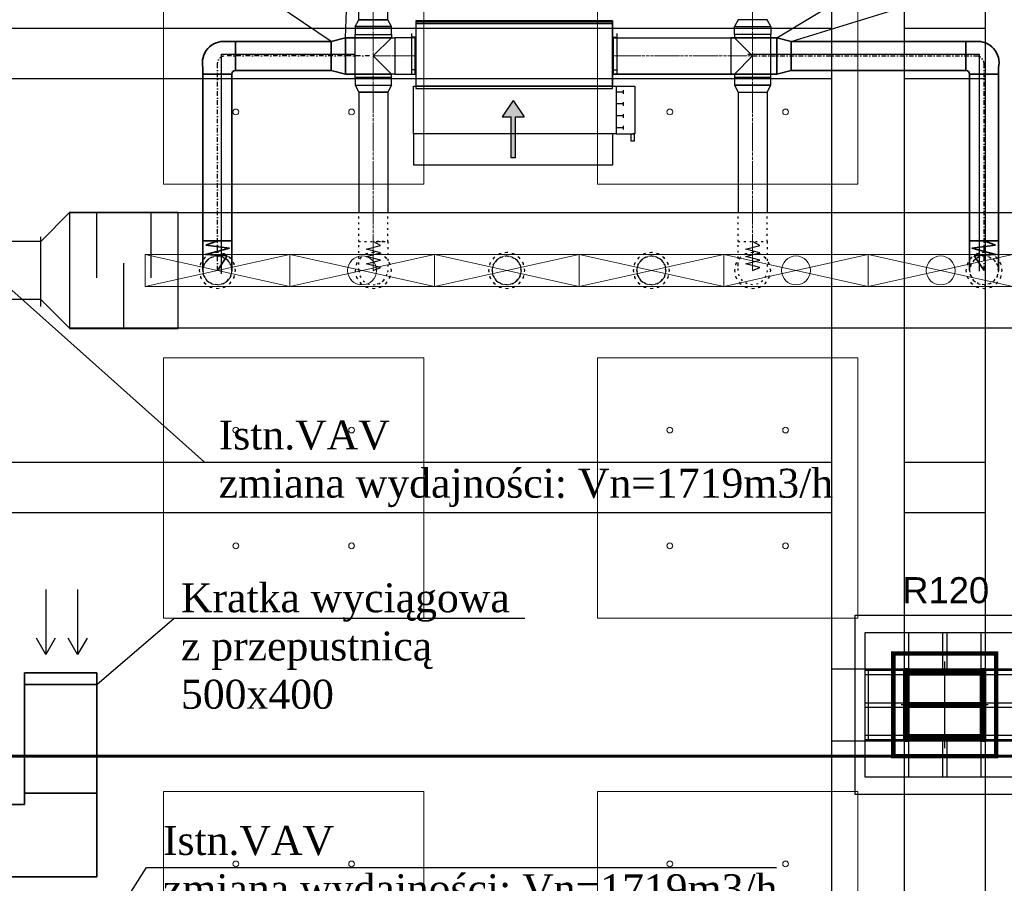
# Model space of a CAD drawing. Header units: centimetres. Extents: x -228435 to 46820, y -89367 to 152985.
# Tile 147 of 256: x -40934 to -34128, y 39766 to 45738. Entities that reach past the tile are written whole.
import ezdxf

# ---------------------------------------------------------------- set-up
doc = ezdxf.new("R2010")
doc.units = ezdxf.units.CM
doc.header["$LTSCALE"] = 50
doc.header["$PDMODE"] = 35
doc.header["$PDSIZE"] = 0.1
for name, pattern in [('01-103-Went PP_poziom-0_5$0$DASHDOT', [25.4, 12.7, -6.35, 0, -6.35]), ('CADVENT_CENTERLINE', [9.9, 7.4, -1, 0.5, -1]), ('CADVENT_HIDDEN', [0.8, 0.25, -0.55]), ('Kondygnacja  -0_5$0$HIDDEN', [9.525, 6.35, -3.175]), ('Kondygnacja  -0_5$0$HIDDEN2', [4.7625, 3.175, -1.5875]), ('Osie rzutów$0$DASHDOT2', [12.7, 6.35, -3.175, 0, -3.175])]:
    doc.linetypes.add(name, pattern=pattern)
doc.layers.get('0').update_dxf_attribs({"color": 8})
doc.layers.get('DEFPOINTS').update_dxf_attribs({"color": 8})
for name, color, linetype in [('01-103-Went PP_poziom-0_5$0$L_Nawiew', 250, 'Continuous'), ('bgde-nawiewEXP', 250, 'Continuous'), ('bgde-nawiewHIDDEN', 250, 'Continuous'), ('bgde-wywiewSOL', 5, 'Continuous'), ('bgde_redukcja', 250, 'Continuous'), ('bgde_tlumik', 250, 'Continuous'), ('bgde_VAV', 7, 'Continuous'), ('IS_zmiany 2024', 3, 'Continuous'), ('Kondygnacja  -0_5$0$ARCH_INFO_ODPORNOŚĆ OGNIOWA', 8, 'Continuous'), ('Kondygnacja  -0_5$0$ARCH_KONSTR_POWYŻEJ RZUTU', 8, 'Kondygnacja  -0_5$0$HIDDEN'), ('Kondygnacja  -0_5$0$ARCH_KONSTR_POWYŻEJ RZUTU_IST', 8, 'Kondygnacja  -0_5$0$HIDDEN2'), ('Kondygnacja  -0_5$0$ARCH_KONSTRUKCJA_NIEWIDOCZNA', 8, 'Continuous'), ('Kondygnacja  -0_5$0$ARCH_OKŁADZINA', 8, 'Continuous'), ('Kondygnacja  -0_5$0$ARCH_SŁUPY', 8, 'Continuous'), ('Osie rzutów$0$ARCH_INFO_OSIE_IST', 8, 'Osie rzutów$0$DASHDOT2'), ('Osie rzutów$0$ARCH_INFO_OSIE_OPISY_IST', 8, 'Continuous')]:
    doc.layers.add(name, color=color, linetype=linetype)
for name, color, linetype, lineweight in [('bgde-nawiewCEN', 7, 'Continuous', 13), ('bgde_nawiewnik', 11, 'Continuous', 5), ('Kondygnacja  -0_5$0$ARCH_INFO_WYMIARY', 8, 'Continuous', 9), ('SU Lampy kwadratowe  -05$0$ARCH_SUFITY_PODWIESZANE', 8, 'Continuous', 9)]:
    doc.layers.add(name, color=color, linetype=linetype, lineweight=lineweight)
doc.styles.add('Kondygnacja  -0_5$0$Arial', font='ARIAL.TTF')
doc.styles.add('Kondygnacja  -0_5$0$Romans', font='Romans.shx', dxfattribs={"width": 0.7})
doc.dimstyles.new('Kondygnacja  -0_5$0$Wymiary 1-100', dxfattribs={"dimtxt": 12, "dimasz": 10, "dimexe": 5, "dimexo": 0, "dimgap": 4, "dimtad": 1, "dimrnd": 0.5, "dimzin": 12, "dimdsep": 46, "dimtxsty": 'Kondygnacja  -0_5$0$Romans', "dimblk": 'Kondygnacja  -0_5$0$_Oblique', "dimcen": 10, "dimdle": 10, "dimclrt": 55, "dimazin": 0, "dimtfac": 1, "dimtmove": 1, "dimatfit": 3, "dimfxl": 8, "dimfxlon": 1, "dimtolj": 1, "dimtzin": 0, "dimarcsym": 0})
pattern_1 = [(45, (-1133.3117, -3177.9858), (-0.6735192, 0.6735192), [])]

# ---------------------------------------------------------------- blocks, each defined once
blk = doc.blocks.new('Osie rzutów')
at = {"layer": 'Osie rzutów$0$ARCH_INFO_OSIE_IST', "ltscale": 10}
for p, q in [((8060, 12510), (8060, 4623.26)), ((8660, 12510), (8660, 4623.26)), ((8660, 8570), (8660, 8630)), ((4436.04, 8600), (15156.54, 8600)), ((8690, 8600), (8630, 8600))]:
    blk.add_line(p, q, dxfattribs=at)
blk = doc.blocks.new('SU Lampy kwadratowe  -05$0$moduł sufitu')
at = {"layer": 'SU Lampy kwadratowe  -05$0$ARCH_SUFITY_PODWIESZANE'}
for points in [[(60, -60), (240, -60), (240, -240), (60, -240)], [(360, -60), (540, -60), (540, -240), (360, -240)], [(60, -360), (240, -360), (240, -540), (60, -540)], [(360, -360), (540, -360), (540, -540), (360, -540)]]:
    blk.add_lwpolyline(points, close=True, dxfattribs=at)
for centre in [(110, -110), (190, -110), (410, -110), (490, -110), (110, -190), (190, -190), (410, -190), (490, -190), (110, -410), (190, -410), (410, -410), (490, -410), (110, -490), (190, -490), (410, -490), (490, -490)]:
    blk.add_circle(centre, 2, dxfattribs=at)
blk = doc.blocks.new('SU Lampy kwadratowe  -05')
at = {"layer": 'SU Lampy kwadratowe  -05$0$ARCH_SUFITY_PODWIESZANE'}
for p in [(8060, 9200), (8060, 8600)]:
    blk.add_blockref('SU Lampy kwadratowe  -05$0$moduł sufitu', p, dxfattribs=at)
blk = doc.blocks.new('Kondygnacja  -0_5$0$_Oblique')
at = {"color": 0, "linetype": 'ByBlock', "lineweight": -2}
blk.add_line((-0.5, -0.5), (0.5, 0.5), dxfattribs=at)
blk = doc.blocks.new('*D148')
at = {"layer": 'DEFPOINTS', "color": 0}
for p in [(-59190, 47690), (5862.4, 47690), (6190, 43700)]:
    blk.add_point(p, dxfattribs=at)
at = {"layer": 'Kondygnacja  -0_5$0$ARCH_INFO_WYMIARY', "color": 0, "lineweight": -2}
for p, q in [((5854.4, 47690), (5867.4, 47690)), ((5862.4, 43690), (5862.4, 47700)), ((5870.4, 43700), (5857.4, 43700))]:
    blk.add_line(p, q, dxfattribs=at)
at = {"layer": 'Kondygnacja  -0_5$0$ARCH_INFO_WYMIARY', "color": 0, "lineweight": -2, "xscale": 10, "yscale": 10, "zscale": 10}
for p, rotation in [((5862.4, 47690), 90), ((5862.4, 43700), 270)]:
    blk.add_blockref('Kondygnacja  -0_5$0$_Oblique', p, dxfattribs=dict(at, rotation=rotation))
at = {"layer": 'Kondygnacja  -0_5$0$ARCH_INFO_WYMIARY', "color": 55, "insert": (5852.4, 45695), "char_height": 12, "attachment_point": 5, "rotation": 90, "style": 'Kondygnacja  -0_5$0$Romans'}
blk.add_mtext('\\A1;3990', dxfattribs=at)
blk = doc.blocks.new('Kondygnacja  -0_5$0$słup_kwadrat')
at = {"layer": 'Kondygnacja  -0_5$0$ARCH_SŁUPY', "lineweight": 40}
h = blk.add_hatch(dxfattribs=at)
h.set_pattern_fill('ANSI31', color=256, scale=0.3, style=0)
h.set_pattern_definition(pattern_1)
h.paths.add_polyline_path([(36, 34), (39, 34), (39, 84), (36, 84)])
h = blk.add_hatch(dxfattribs=at)
h.set_pattern_fill('ANSI31', color=256, scale=0.3, style=0)
h.set_pattern_definition(pattern_1)
h.paths.add_polyline_path([(89, 80), (89, 83), (39, 83), (39, 80)])
h = blk.add_hatch(dxfattribs=at)
h.set_pattern_fill('ANSI31', color=256, scale=0.3, style=0)
h.set_pattern_definition(pattern_1)
h.paths.add_polyline_path([(89, 34), (92, 34), (92, 84), (89, 84)])
h = blk.add_hatch(dxfattribs=at)
h.set_pattern_fill('ANSI31', color=256, scale=0.3, style=0)
h.set_pattern_definition(pattern_1)
h.paths.add_polyline_path([(89, 57.5), (89, 60.5), (39, 60.5), (39, 57.5)])
h = blk.add_hatch(dxfattribs=at)
h.set_pattern_fill('ANSI31', color=256, scale=0.3, style=0)
h.set_pattern_definition(pattern_1)
h.paths.add_polyline_path([(89, 35), (89, 38), (39, 38), (39, 35)])
at = {"layer": 'Kondygnacja  -0_5$0$ARCH_KONSTRUKCJA_NIEWIDOCZNA'}
blk.add_lwpolyline([(119, 109), (119, 9), (9, 9), (9, 109)], close=True, dxfattribs=at)
for points in [[(36, 109), (36, 84)], [(39, 109), (39, 84)], [(62.5, 109), (62.5, 83)], [(65.5, 109), (65.5, 83)], [(89, 109), (89, 84)], [(92, 109), (92, 84)], [(9, 83), (36, 83)], [(92, 83), (119, 83)], [(9, 80), (36, 80)], [(92, 80), (119, 80)], [(9, 60.5), (36, 60.5)], [(9, 57.5), (36, 57.5)], [(92, 60.5), (119, 60.5)], [(92, 57.5), (119, 57.5)], [(9, 38), (36, 38)], [(9, 35), (36, 35)], [(62.5, 35), (62.5, 9)], [(65.49, 35), (65.49, 9)], [(92, 38), (119, 38)], [(92, 35), (119, 35)], [(36, 34), (36, 9)], [(39, 34), (39, 9)], [(89, 34), (89, 9)], [(92, 34), (92, 9)]]:
    blk.add_lwpolyline(points, dxfattribs=at)
at = {"layer": 'Kondygnacja  -0_5$0$ARCH_OKŁADZINA'}
blk.add_lwpolyline([(2, 121), (126, 121), (126, -3), (2, -3)], close=True, dxfattribs=at)
at = {"layer": 'Kondygnacja  -0_5$0$ARCH_SŁUPY', "lineweight": 40}
for p, q in [((39, 60.5), (89, 60.5)), ((89, 57.5), (39, 57.5))]:
    blk.add_line(p, q, dxfattribs=at)
at = {"layer": 'Kondygnacja  -0_5$0$ARCH_SŁUPY', "lineweight": 50, "const_width": 3}
blk.add_lwpolyline([(28.5, 94.5), (99.5, 94.5), (99.5, 23.5), (28.5, 23.5)], close=True, dxfattribs=at)
at = {"layer": 'Kondygnacja  -0_5$0$ARCH_SŁUPY', "lineweight": 40}
for points in [[(36, 84), (39, 84), (39, 34), (36, 34)], [(89, 84), (92, 84), (92, 34), (89, 34)]]:
    blk.add_lwpolyline(points, close=True, dxfattribs=at)
for points in [[(89, 83), (39, 83)], [(39, 80), (89, 80)], [(89, 38), (39, 38)], [(39, 35), (89, 35)]]:
    blk.add_lwpolyline(points, dxfattribs=at)
blk = doc.blocks.new('Kondygnacja  -0_5$0$konstrukcja istniejąca -0.5')
at = {"layer": 'Kondygnacja  -0_5$0$ARCH_KONSTR_POWYŻEJ RZUTU_IST', "ltscale": 10}
for p, q in [((8632, 9775), (8632, 8625)), ((8632, 8575), (8632, 7425))]:
    blk.add_line(p, q, dxfattribs=at)
for points in [[(8582, 8625), (8582, 9775)], [(8688, 9775), (8688, 8625)], [(7538, 9067.89), (8582, 9067.89)], [(8632, 9067.89), (8688, 9067.89)], [(8582, 9032.89), (7538, 9032.89)], [(8688, 9032.89), (8632, 9032.89)], [(8738, 8575), (8582, 8575), (8582, 8625), (8738, 8625), (8738, 8575)], [(8582, 7425), (8582, 8575)], [(8688, 8575), (8688, 7425)]]:
    blk.add_lwpolyline(points, dxfattribs=at)
at = {"layer": 'Kondygnacja  -0_5$0$ARCH_KONSTR_POWYŻEJ RZUTU_IST', "ltscale": 10, "elevation": 0}
for points in [[(7538, 8767.89), (8582, 8767.89)], [(8632, 8767.89), (8688, 8767.89)], [(8582, 8732.89), (7538, 8732.89)], [(8688, 8732.89), (8632, 8732.89)], [(8607, 8625), (8607, 8575)]]:
    blk.add_lwpolyline(points, dxfattribs=at)
blk = doc.blocks.new('blok')
at = {"layer": 'bgde_VAV', "color": 3, "linetype": 'Continuous', "lineweight": -2}
for p, q in [((-54400.4, 33775), (-54434.2, 33775)), ((-53950.4, 33775), (-54400.4, 33775)), ((-53966.7, 33775), (-54000.4, 33775)), ((-54434.2, 33225), (-54400.4, 33225)), ((-54400.4, 33225), (-54000.4, 33225)), ((-54000.4, 33225), (-53966.7, 33225))]:
    blk.add_line(p, q, dxfattribs=at)
at = {"layer": 'bgde_VAV', "color": 3, "linetype": 'ByBlock', "lineweight": -2}
for p, q in [((-54400.4, 33775), (-54400.4, 33225)), ((-54000.4, 33775), (-54000.4, 33225))]:
    blk.add_line(p, q, dxfattribs=at)
at = {"layer": 'bgde_VAV', "color": 3, "linetype": 'Continuous', "lineweight": -3}
for p, q in [((-54294.7, 33492.5), (-54357.9, 33555.7)), ((-54205.3, 33555.7), (-54268.5, 33492.5)), ((-54115.9, 33492.5), (-54179.1, 33555.7)), ((-54026.5, 33555.7), (-54089.7, 33492.5)), ((-54326.3, 33524.1), (-54354.9, 33524.1)), ((-54326.3, 33524.1), (-54353.5, 33533)), ((-54326.3, 33524.1), (-54353.5, 33515.3)), ((-54326.3, 33524.1), (-54349.5, 33540.9)), ((-54326.3, 33524.1), (-54349.5, 33507.3)), ((-54326.3, 33524.1), (-54343.1, 33547.3)), ((-54326.3, 33524.1), (-54343.1, 33501)), ((-54326.3, 33524.1), (-54335.1, 33551.3)), ((-54326.3, 33524.1), (-54335.1, 33496.9)), ((-54326.3, 33524.1), (-54326.3, 33552.7)), ((-54326.3, 33524.1), (-54317.5, 33551.3)), ((-54326.3, 33524.1), (-54309.5, 33547.3)), ((-54326.3, 33524.1), (-54303.2, 33540.9)), ((-54326.3, 33524.1), (-54299.1, 33533)), ((-54326.3, 33524.1), (-54299.1, 33515.3)), ((-54326.3, 33524.1), (-54303.2, 33507.3)), ((-54326.3, 33524.1), (-54309.5, 33501)), ((-54326.3, 33524.1), (-54317.5, 33496.9)), ((-54326.3, 33524.1), (-54326.3, 33495.5)), ((-54326.3, 33524.1), (-54297.7, 33524.1)), ((-54236.9, 33524.1), (-54265.5, 33524.1)), ((-54236.9, 33524.1), (-54264.1, 33533)), ((-54236.9, 33524.1), (-54264.1, 33515.3)), ((-54236.9, 33524.1), (-54260, 33540.9)), ((-54236.9, 33524.1), (-54260, 33507.3)), ((-54236.9, 33524.1), (-54253.7, 33547.3)), ((-54236.9, 33524.1), (-54253.7, 33501)), ((-54236.9, 33524.1), (-54245.7, 33551.3)), ((-54236.9, 33524.1), (-54245.7, 33496.9)), ((-54236.9, 33524.1), (-54236.9, 33552.7)), ((-54236.9, 33524.1), (-54228.1, 33551.3)), ((-54236.9, 33524.1), (-54220.1, 33547.3)), ((-54236.9, 33524.1), (-54213.8, 33540.9)), ((-54236.9, 33524.1), (-54209.7, 33533)), ((-54236.9, 33524.1), (-54209.7, 33515.3)), ((-54236.9, 33524.1), (-54213.8, 33507.3)), ((-54236.9, 33524.1), (-54220.1, 33501)), ((-54236.9, 33524.1), (-54228.1, 33496.9)), ((-54236.9, 33524.1), (-54236.9, 33495.5)), ((-54236.9, 33524.1), (-54208.3, 33524.1)), ((-54147.5, 33524.1), (-54176.1, 33524.1)), ((-54147.5, 33524.1), (-54174.7, 33533)), ((-54147.5, 33524.1), (-54174.7, 33515.3)), ((-54147.5, 33524.1), (-54170.6, 33540.9)), ((-54147.5, 33524.1), (-54170.6, 33507.3)), ((-54147.5, 33524.1), (-54164.3, 33547.3)), ((-54147.5, 33524.1), (-54164.3, 33501)), ((-54147.5, 33524.1), (-54156.3, 33551.3)), ((-54147.5, 33524.1), (-54156.3, 33496.9)), ((-54147.5, 33524.1), (-54147.5, 33552.7)), ((-54147.5, 33524.1), (-54138.7, 33551.3)), ((-54147.5, 33524.1), (-54130.7, 33547.3)), ((-54147.5, 33524.1), (-54124.3, 33540.9)), ((-54147.5, 33524.1), (-54120.3, 33533)), ((-54147.5, 33524.1), (-54120.3, 33515.3)), ((-54147.5, 33524.1), (-54124.3, 33507.3)), ((-54147.5, 33524.1), (-54130.7, 33501)), ((-54147.5, 33524.1), (-54138.7, 33496.9)), ((-54147.5, 33524.1), (-54147.5, 33495.5)), ((-54147.5, 33524.1), (-54118.9, 33524.1)), ((-54058.1, 33524.1), (-54086.7, 33524.1)), ((-54058.1, 33524.1), (-54085.3, 33533)), ((-54058.1, 33524.1), (-54085.3, 33515.3)), ((-54058.1, 33524.1), (-54081.2, 33540.9)), ((-54058.1, 33524.1), (-54081.2, 33507.3)), ((-54058.1, 33524.1), (-54074.9, 33547.3)), ((-54058.1, 33524.1), (-54074.9, 33501)), ((-54058.1, 33524.1), (-54066.9, 33551.3)), ((-54058.1, 33524.1), (-54066.9, 33496.9)), ((-54058.1, 33524.1), (-54058.1, 33552.7)), ((-54058.1, 33524.1), (-54049.2, 33551.3)), ((-54058.1, 33524.1), (-54041.3, 33547.3)), ((-54058.1, 33524.1), (-54034.9, 33540.9)), ((-54058.1, 33524.1), (-54030.9, 33533)), ((-54058.1, 33524.1), (-54030.9, 33515.3)), ((-54058.1, 33524.1), (-54034.9, 33507.3)), ((-54058.1, 33524.1), (-54041.3, 33501)), ((-54058.1, 33524.1), (-54049.2, 33496.9)), ((-54058.1, 33524.1), (-54058.1, 33495.5)), ((-54058.1, 33524.1), (-54029.5, 33524.1))]:
    blk.add_line(p, q, dxfattribs=at)
for centre in [(-54326.3, 33524.1), (-54236.9, 33524.1), (-54147.5, 33524.1), (-54058.1, 33524.1)]:
    blk.add_ellipse(centre, major_axis=(0, 28.6), ratio=1, start_param=-1.570796, end_param=4.712389, dxfattribs=at)
blk = doc.blocks.new('A$C5B3E7367')
at = {"layer": '01-103-Went PP_poziom-0_5$0$L_Nawiew'}
h = blk.add_hatch(color=256, dxfattribs=at)
h.paths.add_polyline_path([(215, 704), (215, 674), (331.7, 674), (331.7, 612.1), (445.9, 689), (331.7, 765.9), (331.7, 704)])
h.paths.add_polyline_path([(48.3, 704), (48.3, 674), (215, 674), (215, 704)])
for p, q in [((215, 1525), (165, 1525)), ((165, 1525), (165, 1505)), ((165, 1505), (215, 1505)), ((215, 1400), (215, 1530)), ((545, 1530), (215, 1530)), ((215, 1530), (215, 1515)), ((545, 1400), (545, 1530)), ((243.8, 1452), (268.8, 1452)), ((256.2, 1452), (256.2, 1400)), ((326.2, 1452), (351.2, 1452)), ((338.8, 1452), (338.8, 1400)), ((408.8, 1452), (433.8, 1452)), ((421.2, 1452), (421.2, 1400)), ((491.2, 1452), (516.2, 1452)), ((503.8, 1452), (503.8, 1400)), ((0, 1378), (215, 1378)), ((0, 0), (0, 1378)), ((545, 1400), (215, 1400)), ((215, 1400), (215, 1378)), ((215, 1378), (215, 0)), ((545, 0), (545, 1400)), ((445.9, 689), (331.7, 765.9)), ((331.7, 704), (331.7, 765.9)), ((48.3, 704), (331.7, 704)), ((48.3, 704), (48.3, 674)), ((445.9, 689), (331.7, 612.1)), ((48.3, 674), (331.7, 674)), ((331.7, 612.1), (331.7, 674)), ((215, 0), (0, 0)), ((215, 0), (545, 0))]:
    blk.add_line(p, q, dxfattribs=at)
blk = doc.blocks.new('A$C53CA46B8')
at = {"layer": 'bgde-wywiewSOL'}
for p, q in [((200.4, 481.1), (-249.6, 481.1)), ((-249.6, 481.1), (-249.6, -878.9)), ((112.9, 511.1), (-162.1, 511.1)), ((-137.1, 481.1), (-137.1, 511.1)), ((87.9, 481.1), (87.9, 511.1)), ((200.4, 481.1), (200.4, -878.9)), ((200.4, -878.9), (-249.6, -878.9)), ((-137.1, -878.9), (-137.1, -908.9)), ((87.9, -878.9), (87.9, -908.9)), ((112.9, -908.9), (-162.1, -908.9))]:
    blk.add_line(p, q, dxfattribs=at)
at = {"layer": '01-103-Went PP_poziom-0_5$0$L_Nawiew'}
blk.add_blockref('A$C5B3E7367', (-794.6, -893.9), dxfattribs=at)
blk = doc.blocks.new('A$C066D7839')
at = {"layer": 'bgde_nawiewnik'}
for p, q in [((-50, -11.15), (-50, 11.15)), ((-50, 11.15), (50, 11.15)), ((-50, -11.15), (50, 11.15)), ((50, -11.15), (-50, 11.15)), ((50, 11.15), (50, -11.15)), ((50, -11.15), (-50, -11.15))]:
    blk.add_line(p, q, dxfattribs=at)
blk.add_circle((0, 0), 10, dxfattribs=at)
blk = doc.blocks.new('t34')
at = {"layer": 'bgde_tlumik'}
for p, q in [((-40401.3, 25953.2), (-40401.3, 26403.2)), ((-40026.3, 25953.2), (-40026.3, 26403.2)), ((-40213.8, 25603.2), (-40213.8, 26053.2))]:
    blk.add_line(p, q, dxfattribs=at)
blk.add_lwpolyline([(-40588.8, 25603.2), (-39838.8, 25603.2), (-39838.8, 26403.2), (-40588.8, 26403.2)], close=True, dxfattribs=at)
blk = doc.blocks.new('A$C6620F7D7')
at = {"layer": 'IS_zmiany 2024', "color": 2}
for p, q in [((-2328.8, 1110.5, -3110), (-2328.8, 1775.1, -3110)), ((-1838.9, 1135.5, -3110), (-1838.9, 1800.1, -3110)), ((1561.1, 1135.5, -3110), (1561.1, 1800.1, -3110)), ((2071.1, 1110.5, -3110), (2071.1, 1775.1, -3110)), ((-1947.8, 852.9, -3110), (-2328.8, 1110.5, -3110)), ((-1847.8, 877.9, -3110), (-1838.9, 1135.5, -3110)), ((1132.6, 877.9, -3110), (1561.1, 1135.5, -3110)), ((1232.6, 852.9, -3110), (2071.1, 1110.5, -3110))]:
    blk.add_line(p, q, dxfattribs=at)
at = {"layer": 'IS_zmiany 2024', "color": 1, "lineweight": 35}
for p, q in [((-1947.8, 852.9, -3110), (-2674, 852.9, -3110)), ((-2609, 652.9, -3110), (-2609, 852.9, -3110)), ((-1947.8, 852.9, -3110), (-1847.8, 877.9, -3110)), ((-1947.8, 652.9, -3110), (-1947.8, 852.9, -3110)), ((-1531.2, 877.9, -3110), (-1847.8, 877.9, -3110)), ((-1847.8, 627.9, -3110), (-1847.8, 877.9, -3110)), ((816, 877.9, -3110), (1132.6, 877.9, -3110)), ((1132.6, 627.9, -3110), (1132.6, 877.9, -3110)), ((1232.6, 852.9, -3110), (1132.6, 877.9, -3110)), ((1232.6, 652.9, -3110), (1232.6, 852.9, -3110)), ((1232.6, 852.9, -3110), (2506, 852.9, -3110)), ((2441, 652.9, -3110), (2441, 852.9, -3110)), ((-2834, -730.2, -3110), (-2834, 672.9, -3110)), ((-2634, 627.9, -3110), (-2834, 627.9, -3110)), ((-2634, -730.2, -3110), (-2634, 627.9, -3110)), ((-1947.8, 652.9, -3110), (-2609, 652.9, -3110)), ((-1847.8, 627.9, -3110), (-1947.8, 652.9, -3110)), ((-1531.2, 627.9, -3110), (-1847.8, 627.9, -3110)), ((816, 627.9, -3110), (1132.6, 627.9, -3110)), ((1132.6, 627.9, -3110), (1232.6, 652.9, -3110)), ((1232.6, 652.9, -3110), (2441, 652.9, -3110)), ((2466, -730.2, -3110), (2466, 627.9, -3110)), ((2466, 627.9, -3110), (2666, 627.9, -3110)), ((2666, -730.2, -3110), (2666, 672.9, -3110)), ((-2634, -524.2, -3110), (-2834, -524.2, -3110)), ((-2734, -524.2, -3110), (-2813.1, -555.5, -3110)), ((2466, -524.2, -3110), (2666, -524.2, -3110)), ((2566, -524.2, -3110), (2645, -555.5, -3110)), ((-2649.4, -576.3, -3110), (-2816.5, -618.7, -2122.9)), ((-2813.1, -555.5, -3110), (-2649.4, -576.3, -3110)), ((2645, -555.5, -3110), (2481.3, -576.3, -3110)), ((2481.3, -576.3, -3110), (2648.4, -618.7, -2122.9)), ((-2816.5, -618.7, -2122.9), (-2665.9, -628.3, -3110)), ((-2665.9, -628.3, -3110), (-2734, -730.2, -3110)), ((2648.4, -618.7, -2122.9), (2497.9, -628.3, -3110)), ((2497.9, -628.3, -3110), (2566, -730.2, -3110))]:
    blk.add_line(p, q, dxfattribs=at)
at = {"layer": 'IS_zmiany 2024', "color": 250, "linetype": '01-103-Went PP_poziom-0_5$0$DASHDOT', "ltscale": 0.05}
for p, q in [((-1681.2, 752.9, -3110), (-2689.7, 752.9, -3110)), ((966, 752.9, -3110), (2521.6, 752.9, -3110)), ((-2734, -730.2, -2122.9), (-2734, 687.9, -2122.9)), ((2566, -730.2, -3110), (2566, 687.9, -3110))]:
    blk.add_line(p, q, dxfattribs=at)
at = {"layer": 'IS_zmiany 2024', "color": 1, "lineweight": 35}
for centre, radius, start, end in [((-2689.7, 705.7, -3110), 148, 83.9263, 192.80663), ((2521.6, 705.7, -3110), 148, 347.19337, 96.0737), ((-2609, 627.9, -3110), 25, 90, 180), ((2441, 627.9, -3110), 25, 0, 90)]:
    blk.add_arc(centre, radius, start, end, dxfattribs=at)
at = {"layer": 'IS_zmiany 2024', "color": 250, "linetype": '01-103-Went PP_poziom-0_5$0$DASHDOT', "ltscale": 0.05}
for centre, start, end in [((-2676.7, 696.4, -3110), 102.98305, 188.42512), ((2508.6, 696.4, -3110), 351.57488, 77.01695)]:
    blk.add_arc(centre, 58, start, end, dxfattribs=at)
at = {"layer": 'IS_zmiany 2024', "color": 2, "char_height": 200, "width": 6261.143, "attachment_point": 1, "rotation": 90}
for s, insert in [('\\fTimes New Roman|b0|i0|c238|p18;\\A1;%%c200', (-2554.4, 1183.1, 4570)), ('\\fTimes New Roman|b0|i0|c238|p18;\\A1;%%c250', (-2079.3, 1183.1, 4570)), ('\\fTimes New Roman|b0|i0|c238|p18;\\A1;%%c250', (1320.7, 1183.1, 4570)), ('\\fTimes New Roman|b0|i0|c238|p18;\\A1;%%c200', (1776.3, 1183.1, 4570))]:
    blk.add_mtext(s, dxfattribs=dict(at, insert=insert))

msp = doc.modelspace()

# ---------------------------------------------------------------- linework, layer by layer
at = {"layer": 'bgde-nawiewCEN', "linetype": 'CADVENT_CENTERLINE', "ltscale": 0.06}
for p, q in [((-38489.979, 45738.069), (-38489.979, 49803.868)), ((-35867.838, 45738.069), (-35867.838, 49803.868)), ((-38489.979, 45635.069), (-38489.979, 45738.069)), ((-35867.838, 45635.069), (-35867.838, 45738.069)), ((-38489.979, 45635.069), (-38489.979, 45487.069)), ((-35867.838, 45635.069), (-35867.838, 45487.069)), ((-38489.979, 45487.069), (-38489.979, 45339.069)), ((-38339.979, 45487.069), (-38489.979, 45487.069)), ((-38339.979, 45487.069), (-38199.979, 45487.069)), ((-38195.979, 45487.069), (-38199.979, 45487.069)), ((-36835.979, 45487.069), (-36831.979, 45487.069)), ((-36017.838, 45487.069), (-36831.979, 45487.069)), ((-36017.838, 45487.069), (-35867.838, 45487.069)), ((-35867.838, 45487.069), (-35867.838, 45339.069)), ((-38489.979, 45339.069), (-38489.979, 45236.069)), ((-35867.838, 45339.069), (-35867.838, 45236.069)), ((-38489.979, 45236.069), (-38489.979, 44203.959)), ((-35867.838, 45236.069), (-35867.838, 44203.959)), ((-38489.979, 44203.959), (-38489.979, 44185.263)), ((-38489.979, 44185.263), (-38489.979, 44134.152)), ((-35867.838, 44203.959), (-35867.838, 44185.263)), ((-35867.838, 44185.263), (-35867.838, 44134.152)), ((-38489.979, 44134.152), (-38489.979, 44106.359)), ((-38489.979, 44106.359), (-38489.979, 44082.833)), ((-35867.838, 44134.152), (-35867.838, 44106.359)), ((-35867.838, 44106.359), (-35867.838, 44082.833)), ((-38489.979, 44082.833), (-38489.979, 44063.218)), ((-38489.979, 44063.218), (-38489.979, 44047.159)), ((-38489.979, 44047.159), (-38489.979, 44034.3)), ((-35867.838, 44082.833), (-35867.838, 44063.218)), ((-35867.838, 44063.218), (-35867.838, 44047.159)), ((-35867.838, 44047.159), (-35867.838, 44034.3)), ((-38489.979, 44034.3), (-38489.979, 44024.285)), ((-38489.979, 44024.285), (-38489.979, 44016.759)), ((-38489.979, 44016.759), (-38489.979, 44011.366)), ((-38489.979, 44011.366), (-38489.979, 44007.752)), ((-38489.979, 44007.752), (-38489.979, 44005.559)), ((-38489.979, 44005.559), (-38489.979, 44004.433)), ((-38489.979, 44004.433), (-38489.979, 44003.959)), ((-35867.838, 44034.3), (-35867.838, 44024.285)), ((-35867.838, 44024.285), (-35867.838, 44016.759)), ((-35867.838, 44016.759), (-35867.838, 44011.366)), ((-35867.838, 44011.366), (-35867.838, 44007.752)), ((-35867.838, 44007.752), (-35867.838, 44005.559)), ((-35867.838, 44005.559), (-35867.838, 44004.433)), ((-35867.838, 44004.433), (-35867.838, 44003.959))]:
    msp.add_line(p, q, dxfattribs=at)
at = {"layer": 'bgde-nawiewEXP', "linetype": 'Continuous'}
for points in [[(-38614.979, 45689.912), (-38364.979, 45689.912), (-38389.979, 45738.069), (-38389.979, 45738.07), (-38589.979, 45738.07), (-38589.979, 49603.941)], [(-38614.979, 45689.912), (-38589.979, 45738.069), (-38389.979, 45738.069), (-38389.979, 49603.941)], [(-38614.979, 45339.069), (-38614.979, 45635.069), (-38364.979, 45635.069), (-38364.979, 45612.069)], [(-38614.979, 45339.069), (-38364.979, 45339.069), (-38364.979, 45362.069), (-38489.979, 45487.069), (-38364.979, 45612.069), (-38339.979, 45612.069), (-38339.979, 45362.069), (-38364.979, 45362.069)], [(-38199.979, 45362.069), (-38199.979, 45612.069), (-38195.979, 45612.069)], [(-36835.979, 45612.069), (-36831.979, 45612.069), (-36831.979, 45534.905)], [(-35992.838, 45362.069), (-35867.838, 45487.069), (-35992.838, 45612.069)], [(-36831.979, 45534.905), (-36831.979, 45575.458)], [(-36831.979, 45487.069), (-36831.979, 45534.905)], [(-36831.979, 45534.905), (-36831.979, 45487.069)], [(-36831.979, 45487.069), (-36831.979, 45439.234)], [(-36831.979, 45439.234), (-36831.979, 45487.069)], [(-36831.979, 45398.681), (-36831.979, 45439.234)], [(-36831.979, 45439.234), (-36831.979, 45398.681)], [(-36831.979, 45398.681), (-36831.979, 45371.585)], [(-36831.979, 45362.069), (-36831.979, 45398.681)], [(-38199.979, 45362.069), (-38195.979, 45362.069)], [(-36835.979, 45362.069), (-36831.979, 45362.069)], [(-36831.979, 45362.069), (-36835.979, 45362.069)], [(-36831.979, 45362.069), (-36017.838, 45362.069)], [(-38614.979, 45284.226), (-38589.979, 45236.069), (-38589.979, 44403.774)], [(-38614.979, 45284.226), (-38364.979, 45284.226), (-38389.979, 45236.069), (-38389.979, 45236.069), (-38589.979, 45236.069), (-38589.979, 45236.069), (-38389.979, 45236.069), (-38389.979, 44403.774)], [(-35967.838, 45236.069), (-35967.838, 44403.774)], [(-35967.838, 45236.069), (-35767.838, 45236.069), (-35767.838, 44403.774)], [(-40588.801, 44403.774), (-19380.813, 44403.774), (-19380.813, 43603.774), (-40588.801, 43603.774)]]:
    msp.add_lwpolyline(points, dxfattribs=at)
for points in [[(-38614.979, 45635.07), (-38364.979, 45635.07), (-38364.979, 45689.912), (-38614.979, 45689.912)], [(-38195.979, 45712.069), (-36835.979, 45712.069), (-36835.979, 45722.069), (-38195.979, 45722.069)], [(-38195.979, 45262.069), (-36835.979, 45262.069), (-36835.979, 45712.069), (-38195.979, 45712.069)], [(-36017.838, 45362.069), (-35992.838, 45362.069), (-35992.838, 45339.069), (-35742.838, 45339.069), (-35742.838, 45635.07), (-35992.838, 45635.07), (-35992.838, 45689.912), (-35742.838, 45689.912), (-35742.838, 45635.069), (-35992.838, 45635.069), (-35992.838, 45612.069), (-36017.838, 45612.069), (-36017.838, 45371.585)], [(-35992.838, 45689.912), (-35742.838, 45689.912), (-35767.838, 45738.069), (-35967.838, 45738.069)], [(-38339.979, 45362.069), (-38199.979, 45362.069), (-38199.979, 45612.069), (-38339.979, 45612.069), (-38339.979, 45371.585)], [(-36831.979, 45362.069), (-36831.979, 45612.069), (-36017.838, 45612.069), (-36017.838, 45362.069)], [(-38614.979, 45284.227), (-38364.979, 45284.227), (-38364.979, 45339.069), (-38614.979, 45339.069)], [(-35992.838, 45284.227), (-35742.838, 45284.227), (-35742.838, 45339.069), (-35992.838, 45339.069)], [(-35992.838, 45284.226), (-35967.838, 45236.069), (-35767.838, 45236.069), (-35742.838, 45284.226), (-35983.323, 45284.226)], [(-40588.801, 43603.774), (-40788.801, 43803.774), (-40788.801, 44203.775), (-40588.801, 44403.774)]]:
    msp.add_lwpolyline(points, close=True, dxfattribs=at)
at = {"layer": 'bgde-nawiewHIDDEN', "linetype": 'CADVENT_HIDDEN'}
for points in [[(-38195.979, 45362.069), (-38195.979, 45612.069)], [(-36835.979, 45362.069), (-36835.979, 45612.069)], [(-38589.979, 44203.959), (-38589.979, 44403.774)], [(-38419.269, 44203.959), (-38389.979, 44203.959), (-38389.979, 44403.774)], [(-35967.838, 44203.959), (-35767.838, 44203.959), (-35767.838, 44403.774)], [(-35967.838, 44203.959), (-35967.838, 44403.774)], [(-38589.979, 44005.559), (-38589.979, 44203.959), (-38389.979, 44203.959), (-38389.979, 44003.959), (-38397.591, 43965.691)], [(-38589.979, 44203.959), (-38451.711, 44203.959)], [(-38451.711, 44203.959), (-38489.979, 44203.959)], [(-38451.711, 44203.959), (-38419.269, 44203.959)], [(-38419.269, 44203.959), (-38451.711, 44203.959)], [(-37667.838, 44003.959), (-37660.226, 44042.227)], [(-37660.226, 44042.227), (-37667.838, 44003.959)], [(-37660.226, 44042.227), (-37638.549, 44074.67)], [(-37638.549, 44074.67), (-37660.226, 44042.227)], [(-37638.549, 44074.67), (-37606.106, 44096.347)], [(-37606.106, 44096.347), (-37638.549, 44074.67)], [(-37606.106, 44096.347), (-37567.838, 44103.959)], [(-37567.838, 44103.959), (-37606.106, 44096.347)], [(-37567.838, 44103.959), (-37529.57, 44096.347)], [(-37529.57, 44096.347), (-37567.838, 44103.959)], [(-37529.57, 44096.347), (-37497.127, 44074.67)], [(-37497.127, 44074.67), (-37529.57, 44096.347)], [(-37497.127, 44074.67), (-37475.45, 44042.227)], [(-37475.45, 44042.227), (-37497.127, 44074.67)], [(-37475.45, 44042.227), (-37467.838, 44003.959), (-37475.45, 43965.691)], [(-38589.979, 44005.559), (-38589.979, 44003.959), (-38582.367, 43965.691), (-38560.69, 43933.248), (-38528.248, 43911.571), (-38489.979, 43903.959), (-38451.711, 43911.571)], [(-38419.269, 43933.248), (-38397.591, 43965.691), (-38389.979, 44003.959)], [(-37667.838, 44003.959), (-37660.226, 43965.691)], [(-37660.226, 43965.691), (-37667.838, 44003.959)], [(-37475.45, 43965.691), (-37467.838, 44003.959)], [(-38451.711, 43911.571), (-38489.979, 43903.959)], [(-38451.711, 43911.571), (-38419.269, 43933.248)], [(-38419.269, 43933.248), (-38451.711, 43911.571)], [(-37660.226, 43965.691), (-37638.549, 43933.248)], [(-37638.549, 43933.248), (-37660.226, 43965.691)], [(-37638.549, 43933.248), (-37606.106, 43911.571)], [(-37606.106, 43911.571), (-37638.549, 43933.248)], [(-37606.106, 43911.571), (-37567.838, 43903.959)], [(-37567.838, 43903.959), (-37606.106, 43911.571)], [(-37567.838, 43903.959), (-37529.57, 43911.571)], [(-37529.57, 43911.571), (-37567.838, 43903.959)], [(-37529.57, 43911.571), (-37497.127, 43933.248)], [(-37497.127, 43933.248), (-37529.57, 43911.571)], [(-37497.127, 43933.248), (-37475.45, 43965.691)], [(-37475.45, 43965.691), (-37497.127, 43933.248)]]:
    msp.add_lwpolyline(points, dxfattribs=at)
at = {"layer": 'bgde-nawiewHIDDEN'}
for points in [[(-38489.979, 44003.959), (-38439.979, 44025.257), (-38539.979, 44050.618), (-38439.979, 44075.839), (-38539.979, 44101.124), (-38439.979, 44126.659), (-38539.979, 44152.018), (-38439.979, 44177.477), (-38489.979, 44203.959)], [(-35867.838, 44003.959), (-35817.838, 44025.257), (-35917.838, 44050.618), (-35817.838, 44075.839), (-35917.838, 44101.124), (-35817.838, 44126.659), (-35917.838, 44152.018), (-35817.838, 44177.477), (-35867.838, 44203.959)], [(-39567.838, 44003.959), (-39567.838, 44003.959)], [(-37567.838, 44003.959), (-37567.838, 44003.959)], [(-36567.838, 44003.959), (-36567.838, 44003.959)], [(-34267.838, 44003.959), (-34267.838, 44003.959)]]:
    msp.add_lwpolyline(points, dxfattribs=at)
at = {"layer": 'bgde-nawiewHIDDEN', "linetype": 'CADVENT_HIDDEN'}
for points in [[(-35967.838, 44047.159), (-35967.838, 44203.959), (-35767.838, 44203.959), (-35767.838, 44003.959), (-35775.45, 43965.691), (-35797.127, 43933.248), (-35829.57, 43911.571), (-35867.838, 43903.959), (-35906.106, 43911.571), (-35938.549, 43933.248), (-35960.226, 43965.691), (-35967.838, 44003.959), (-35967.838, 44034.3)], [(-39692.838, 44003.959), (-39683.323, 43956.123), (-39656.226, 43915.571), (-39615.674, 43888.474), (-39567.838, 43878.959), (-39520.003, 43888.474), (-39479.45, 43915.571), (-39452.353, 43956.123), (-39442.838, 44003.959), (-39452.353, 44051.794), (-39479.45, 44092.347), (-39520.003, 44119.444), (-39567.838, 44128.959), (-39615.674, 44119.444), (-39656.226, 44092.347), (-39683.323, 44051.794)], [(-39692.838, 44003.959), (-39683.323, 43956.123), (-39656.226, 43915.571), (-39615.674, 43888.474), (-39567.838, 43878.959), (-39520.003, 43888.474), (-39479.45, 43915.571), (-39452.353, 43956.123), (-39442.838, 44003.959), (-39452.353, 44051.794), (-39479.45, 44092.347), (-39520.003, 44119.444), (-39567.838, 44128.959), (-39615.674, 44119.444), (-39656.226, 44092.347), (-39683.323, 44051.794)], [(-38614.979, 44003.959), (-38605.464, 43956.123), (-38578.368, 43915.571), (-38537.815, 43888.474), (-38489.979, 43878.959), (-38442.144, 43888.474), (-38401.591, 43915.571), (-38374.494, 43956.123), (-38364.979, 44003.959), (-38374.494, 44051.794), (-38401.591, 44092.347), (-38442.144, 44119.444), (-38489.979, 44128.959), (-38537.815, 44119.444), (-38578.368, 44092.347), (-38605.464, 44051.794)], [(-38614.979, 44003.959), (-38605.464, 43956.123), (-38578.368, 43915.571), (-38537.815, 43888.474), (-38489.979, 43878.959), (-38442.144, 43888.474), (-38401.591, 43915.571), (-38374.494, 43956.123), (-38364.979, 44003.959), (-38374.494, 44051.794), (-38401.591, 44092.347), (-38442.144, 44119.444), (-38489.979, 44128.959), (-38537.815, 44119.444), (-38578.368, 44092.347), (-38605.464, 44051.794)], [(-37692.838, 44003.959), (-37683.323, 43956.123), (-37656.226, 43915.571), (-37615.674, 43888.474), (-37567.838, 43878.959), (-37520.003, 43888.474), (-37479.45, 43915.571), (-37452.353, 43956.123), (-37442.838, 44003.959), (-37452.353, 44051.794), (-37479.45, 44092.347), (-37520.003, 44119.444), (-37567.838, 44128.959), (-37615.674, 44119.444), (-37656.226, 44092.347), (-37683.323, 44051.794)], [(-37692.838, 44003.959), (-37683.323, 43956.123), (-37656.226, 43915.571), (-37615.674, 43888.474), (-37567.838, 43878.959), (-37520.003, 43888.474), (-37479.45, 43915.571), (-37452.353, 43956.123), (-37442.838, 44003.959), (-37452.353, 44051.794), (-37479.45, 44092.347), (-37520.003, 44119.444), (-37567.838, 44128.959), (-37615.674, 44119.444), (-37656.226, 44092.347), (-37683.323, 44051.794)], [(-36692.838, 44003.959), (-36683.323, 43956.123), (-36656.226, 43915.571), (-36615.674, 43888.474), (-36567.838, 43878.959), (-36520.003, 43888.474), (-36479.45, 43915.571), (-36452.353, 43956.123), (-36442.838, 44003.959), (-36452.353, 44051.794), (-36479.45, 44092.347), (-36520.003, 44119.444), (-36567.838, 44128.959), (-36615.674, 44119.444), (-36656.226, 44092.347), (-36683.323, 44051.794)], [(-36692.838, 44003.959), (-36683.323, 43956.123), (-36656.226, 43915.571), (-36615.674, 43888.474), (-36567.838, 43878.959), (-36520.003, 43888.474), (-36479.45, 43915.571), (-36452.353, 43956.123), (-36442.838, 44003.959), (-36452.353, 44051.794), (-36479.45, 44092.347), (-36520.003, 44119.444), (-36567.838, 44128.959), (-36615.674, 44119.444), (-36656.226, 44092.347), (-36683.323, 44051.794)], [(-35992.838, 44003.959), (-35983.323, 43956.123), (-35956.226, 43915.571), (-35915.674, 43888.474), (-35867.838, 43878.959), (-35820.003, 43888.474), (-35779.45, 43915.571), (-35752.353, 43956.123), (-35742.838, 44003.959), (-35752.353, 44051.794), (-35779.45, 44092.347), (-35820.003, 44119.444), (-35867.838, 44128.959), (-35915.674, 44119.444), (-35956.226, 44092.347), (-35983.323, 44051.794)], [(-35992.838, 44003.959), (-35983.323, 43956.123), (-35956.226, 43915.571), (-35915.674, 43888.474), (-35867.838, 43878.959), (-35820.003, 43888.474), (-35779.45, 43915.571), (-35752.353, 43956.123), (-35742.838, 44003.959), (-35752.353, 44051.794), (-35779.45, 44092.347), (-35820.003, 44119.444), (-35867.838, 44128.959), (-35915.674, 44119.444), (-35956.226, 44092.347), (-35983.323, 44051.794)], [(-34392.838, 44003.959), (-34383.323, 43956.123), (-34356.226, 43915.571), (-34315.674, 43888.474), (-34267.838, 43878.959), (-34220.003, 43888.474), (-34179.45, 43915.571), (-34152.353, 43956.123), (-34142.838, 44003.959), (-34152.353, 44051.794), (-34179.45, 44092.347), (-34220.003, 44119.444), (-34267.838, 44128.959), (-34315.674, 44119.444), (-34356.226, 44092.347), (-34383.323, 44051.794)], [(-34392.838, 44003.959), (-34383.323, 43956.123), (-34356.226, 43915.571), (-34315.674, 43888.474), (-34267.838, 43878.959), (-34220.003, 43888.474), (-34179.45, 43915.571), (-34152.353, 43956.123), (-34142.838, 44003.959), (-34152.353, 44051.794), (-34179.45, 44092.347), (-34220.003, 44119.444), (-34267.838, 44128.959), (-34315.674, 44119.444), (-34356.226, 44092.347), (-34383.323, 44051.794)], [(-39667.838, 44003.959), (-39660.226, 44042.227), (-39638.549, 44074.67), (-39606.106, 44096.347), (-39567.838, 44103.959), (-39529.57, 44096.347), (-39497.127, 44074.67), (-39475.45, 44042.227), (-39467.838, 44003.959), (-39475.45, 43965.691), (-39497.127, 43933.248), (-39529.57, 43911.571), (-39567.838, 43903.959), (-39606.106, 43911.571), (-39638.549, 43933.248), (-39660.226, 43965.691)], [(-39667.838, 44003.959), (-39660.226, 43965.691), (-39638.549, 43933.248), (-39606.106, 43911.571), (-39567.838, 43903.959), (-39529.57, 43911.571), (-39497.127, 43933.248), (-39475.45, 43965.691), (-39467.838, 44003.959), (-39475.45, 44042.227), (-39497.127, 44074.67), (-39529.57, 44096.347), (-39567.838, 44103.959), (-39606.106, 44096.347), (-39638.549, 44074.67), (-39660.226, 44042.227)], [(-37667.838, 44003.959), (-37660.226, 43965.691), (-37638.549, 43933.248), (-37606.106, 43911.571), (-37567.838, 43903.959), (-37529.57, 43911.571), (-37497.127, 43933.248), (-37475.45, 43965.691), (-37467.838, 44003.959), (-37475.45, 44042.227), (-37497.127, 44074.67), (-37529.57, 44096.347), (-37567.838, 44103.959), (-37606.106, 44096.347), (-37638.549, 44074.67), (-37660.226, 44042.227)], [(-36667.838, 44003.959), (-36660.226, 43965.691), (-36638.549, 43933.248), (-36606.106, 43911.571), (-36567.838, 43903.959), (-36529.57, 43911.571), (-36497.127, 43933.248), (-36475.45, 43965.691), (-36467.838, 44003.959), (-36475.45, 44042.227), (-36497.127, 44074.67), (-36529.57, 44096.347), (-36567.838, 44103.959), (-36606.106, 44096.347), (-36638.549, 44074.67), (-36660.226, 44042.227)], [(-36667.838, 44003.959), (-36660.226, 44042.227), (-36638.549, 44074.67), (-36606.106, 44096.347), (-36567.838, 44103.959), (-36529.57, 44096.347), (-36497.127, 44074.67), (-36475.45, 44042.227), (-36467.838, 44003.959), (-36475.45, 43965.691), (-36497.127, 43933.248), (-36529.57, 43911.571), (-36567.838, 43903.959), (-36606.106, 43911.571), (-36638.549, 43933.248), (-36660.226, 43965.691)], [(-34367.838, 44003.959), (-34360.226, 43965.691), (-34338.549, 43933.248), (-34306.106, 43911.571), (-34267.838, 43903.959), (-34229.57, 43911.571), (-34197.127, 43933.248), (-34175.45, 43965.691), (-34167.838, 44003.959), (-34175.45, 44042.227), (-34197.127, 44074.67), (-34229.57, 44096.347), (-34267.838, 44103.959), (-34306.106, 44096.347), (-34338.549, 44074.67), (-34360.226, 44042.227)], [(-34367.838, 44003.959), (-34360.226, 44042.227), (-34338.549, 44074.67), (-34306.106, 44096.347), (-34267.838, 44103.959), (-34229.57, 44096.347), (-34197.127, 44074.67), (-34175.45, 44042.227), (-34167.838, 44003.959), (-34175.45, 43965.691), (-34197.127, 43933.248), (-34229.57, 43911.571), (-34267.838, 43903.959), (-34306.106, 43911.571), (-34338.549, 43933.248), (-34360.226, 43965.691)]]:
    msp.add_lwpolyline(points, close=True, dxfattribs=at)
at = {"layer": 'IS_zmiany 2024'}
for p, q in [((-39540, 43980), (-39540, 45499.911)), ((-39540, 45499.911), (-38614.979, 45499.911)), ((-35900, 45500), (-34300, 45500)), ((-34300, 44000), (-34300, 45500))]:
    msp.add_line(p, q, dxfattribs=at)
at = {"layer": 'IS_zmiany 2024', "color": 2}
for p, q in [((-39657.457, 42678.947, 0), (-41053.889, 43925.991)), ((-39657.457, 42678.947, 0), (-35317.75, 42678.947, 0)), ((-40400, 41141.106), (-39867.05, 41600)), ((-39867.05, 41600), (-37442.456, 41600)), ((-41117.572, 38203.942), (-40057.572, 39875.059)), ((-40057.572, 39875.059), (-35703.021, 39875.059))]:
    msp.add_line(p, q, dxfattribs=at)
at = {"layer": 'IS_zmiany 2024', "color": 5}
for p, q in [((-40752.939, 41798.755), (-40752.939, 41348.755)), ((-40533.746, 41798.755), (-40533.746, 41348.755)), ((-40752.939, 41348.755), (-40817.876, 41460.761, 1393)), ((-40688.002, 41460.761, 1393), (-40752.939, 41348.755)), ((-40533.746, 41348.755), (-40598.683, 41460.761, 1393)), ((-40468.809, 41460.761, 1393), (-40533.746, 41348.755))]:
    msp.add_line(p, q, dxfattribs=at)
at = {"layer": 'IS_zmiany 2024', "color": 5, "lineweight": 35}
for p, q in [((-40900, 40311.106), (-40900, 41221.88)), ((-40900, 41221.88), (-40400, 41221.88)), ((-40400, 41221.88), (-40400, 39811.106)), ((-40900, 41141.106), (-40400, 41141.106)), ((-40900, 40390), (-40400, 40390)), ((-50200, 40311.106), (-40900, 40311.106)), ((-40400, 39811.106), (-50700, 39811.106))]:
    msp.add_line(p, q, dxfattribs=at)
at = {"layer": 'IS_zmiany 2024', "color": 40, "lineweight": 60}
for points in [[(-47160, 52985), (-22185, 52985), (-22185, 40645), (-47160, 40645)], [(-47160, 40645), (-22185, 40645), (-22185, 28995), (-47160, 28975)]]:
    msp.add_lwpolyline(points, close=True, dxfattribs=at)

# ---------------------------------------------------------------- block references
at = {"layer": '01-103-Went PP_poziom-0_5$0$L_Nawiew', "xscale": -1, "rotation": 270}
msp.add_blockref('A$C53CA46B8', (-37317.949, 45528.749, 2865), dxfattribs=at)
at = {"layer": '01-103-Went PP_poziom-0_5$0$L_Nawiew', "xscale": 10, "yscale": 10, "zscale": 10}
for p in [(-39567.836, 44003.959, 742.119), (-38567.836, 44003.959, 742.119), (-37567.836, 44003.959, 742.119), (-36567.836, 44003.959, 742.119), (-35567.836, 44003.959, 742.119), (-34567.836, 44003.959, 742.119)]:
    msp.add_blockref('A$C066D7839', p, dxfattribs=at)
at = {"layer": 'bgde_redukcja', "rotation": 270}
msp.add_blockref('blok', (-74563.832, -10196.652), dxfattribs=at)
at = {"layer": 'bgde_tlumik'}
msp.add_blockref('t34', (0, 18000.54), dxfattribs=at)
at = {"layer": 'IS_zmiany 2024', "color": 5}
msp.add_blockref('A$C6620F7D7', (-36833.808, 44734.161, 2865), dxfattribs=at)
at = {"layer": 'Kondygnacja  -0_5$0$ARCH_KONSTR_POWYŻEJ RZUTU', "xscale": 10, "yscale": 10, "zscale": 10}
msp.add_blockref('Kondygnacja  -0_5$0$konstrukcja istniejąca -0.5', (-121140, -45000), dxfattribs=at)
at = {"layer": 'Kondygnacja  -0_5$0$ARCH_SŁUPY', "xscale": 10, "yscale": 10, "zscale": 10}
msp.add_blockref('Kondygnacja  -0_5$0$słup_kwadrat', (-35180, 40410), dxfattribs=at)
at = {"layer": 'Osie rzutów$0$ARCH_INFO_OSIE_OPISY_IST', "xscale": 10, "yscale": 10, "zscale": 10}
msp.add_blockref('Osie rzutów', (-121140, -45000), dxfattribs=at)
at = {"layer": 'SU Lampy kwadratowe  -05$0$ARCH_SUFITY_PODWIESZANE', "xscale": 10, "yscale": 10, "zscale": 10}
msp.add_blockref('SU Lampy kwadratowe  -05', (-121140, -45000), dxfattribs=at)

# ---------------------------------------------------------------- texts
at = {"layer": 'IS_zmiany 2024', "color": 2, "char_height": 200, "attachment_point": 1}
for s, insert, width in [('\\fTimes New Roman|b0|i0|c238|p18;\\A1;Istn.VAV\\Pzmiana wydajności: Vn=1719m3/h', (-39558.655, 42966.027, 7680), 6261.14258), ('\\fTimes New Roman|b0|i0|c238|p18;\\A1;Kratka wyciągowa z przepustnicą 500x400', (-39819.485, 41840.426, 7680), 2281.62573), ('\\fTimes New Roman|b0|i0|c238|p18;\\A1;Istn.VAV\\Pzmiana wydajności: Vn=1719m3/h', (-39943.927, 40162.139, 7680), 6261.14258)]:
    msp.add_mtext(s, dxfattribs=dict(at, insert=insert, width=width))
at = {"layer": 'Kondygnacja  -0_5$0$ARCH_INFO_ODPORNOŚĆ OGNIOWA', "insert": (-34532.905, 41941.838), "char_height": 180, "width": 533.32525, "attachment_point": 5, "style": 'Kondygnacja  -0_5$0$Arial'}
msp.add_mtext('\\PR120', dxfattribs=at)

# ---------------------------------------------------------------- dimensions: what is measured, and where the dimension line sits
at = {"layer": 'Kondygnacja  -0_5$0$ARCH_INFO_WYMIARY'}
dim = msp.add_linear_dim(base=(5862.405, 47690), p1=(6190, 43700), p2=(-59190, 47690), angle=90, dimstyle='Kondygnacja  -0_5$0$Wymiary 1-100', dxfattribs=at)
dim.commit()
dim.dimension.update_dxf_attribs({"geometry": '*D148', "text_midpoint": (5852.405, 45695)})

doc.saveas('drawing.dxf')
